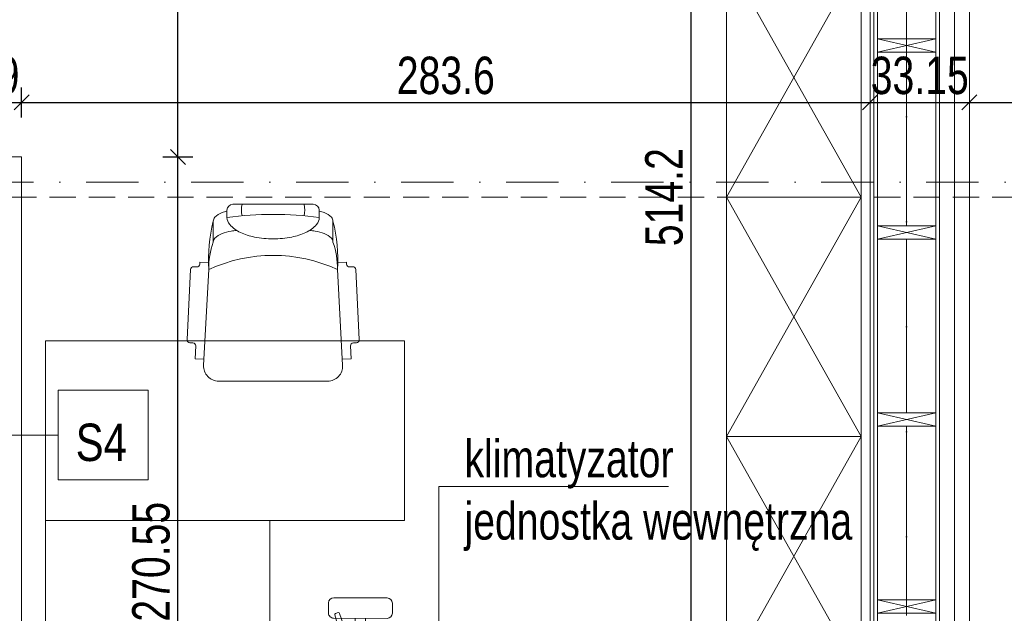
# Model space of a CAD drawing. Header units: inches. Extents: x 53031 to 98566, y -51777 to -15616.
# Tile 28 of 45: x 54247 to 54576, y -17093 to -16895. Entities that reach past the tile are written whole.
import ezdxf
from ezdxf.enums import TextEntityAlignment as Align

# ---------------------------------------------------------------- set-up
doc = ezdxf.new("R2010")
doc.units = ezdxf.units.IN
doc.header["$MEASUREMENT"] = 0
doc.linetypes.add('DASHDOT', pattern=[1, 0.5, -0.25, 0, -0.25])
doc.linetypes.add('HIDDEN', pattern=[0.375, 0.25, -0.125])
doc.layers.get('0').update_dxf_attribs({"lineweight": 0})
doc.layers.get('Defpoints').update_dxf_attribs({"lineweight": 0})
for name, color, linetype, lineweight in [('13a-opisy przekrój', 63, 'Continuous', 5), ('p-- ocieplenie-w.zew', 77, 'Continuous', 0), ('p--dach', 2, 'Continuous', 30), ('p--konst-słupy', 3, 'Continuous', 0), ('p--meble wyp.', 104, 'Continuous', 0), ('p--ocieplenie w.wew.', 53, 'Continuous', 0), ('p--opisy dodatkowe', 62, 'Continuous', 0), ('p--osie konstr', 11, 'DASHDOT', 15), ('p--płyta GK', 2, 'Continuous', 0), ('p--wymiary-1-50', 5, 'Continuous', 0), ('p--ściana szkielet', 64, 'Continuous', 0)]:
    doc.layers.add(name, color=color, linetype=linetype, lineweight=lineweight)
doc.styles.add('1-50', font='arial.ttf', dxfattribs={"width": 0.75, "height": 12.5})
doc.styles.get("Standard").update_dxf_attribs({"font": 'arial.ttf', "width": 0.75})
doc.linetypes.add('BATTING', pattern='A,0.0001,-0.1,[134,ltypeshp.shx,S=0.1,R=0,X=-0.1,Y=0],-0.2,[134,ltypeshp.shx,S=0.1,R=180,X=0.1,Y=0],-0.1', length=0.4001)
doc.dimstyles.new('1-50', dxfattribs={"dimtxt": 12.5, "dimasz": 5, "dimexe": 5, "dimexo": 5, "dimgap": 0.09, "dimtad": 0, "dimdsep": 46, "dimtxsty": '1-50', "dimblk": 'OBLIQUE', "dimcen": 0.09, "dimadec": 0, "dimazin": 0, "dimtfac": 1, "dimtdec": 4, "dimtix": 1, "dimtmove": 2, "dimatfit": 3, "dimldrblk": 'OBLIQUE', "dimfxl": 5, "dimfxlon": 1, "dimtvp": 0.7, "dimtolj": 1, "dimtzin": 0, "dimarcsym": 0})

# ---------------------------------------------------------------- blocks, each defined once
blk = doc.blocks.new('sof11_r')
for p, q in [((20.87, 36.93), (20.93, 35.93)), ((45.17, 39.11), (21.82, 37.98)), ((46.23, 38.16), (46.28, 37.16)), ((51.6, 36.44), (47.33, 36.22)), ((51.6, 36.44), (51.76, 33.45)), ((19.98, 34.88), (19.38, 34.85)), ((19.38, 34.85), (19.53, 31.85)), ((53.8, 33.56), (21.8, 31.85)), ((12.61, 30.34), (5.61, 30.34)), ((59.07, -7.89), (59.07, 28.56)), ((0, 23.76), (0, -3.09)), ((2, 25.76), (4.37, 25.76)), ((2, -5.09), (4.37, -5.09)), ((12.61, -9.66), (5.61, -9.66)), ((19.38, -14.18), (19.53, -11.18)), ((53.8, -12.88), (21.8, -11.18)), ((51.6, -15.77), (51.76, -12.78)), ((19.98, -14.21), (19.38, -14.18)), ((20.87, -16.26), (20.93, -15.26)), ((51.6, -15.77), (47.33, -15.54)), ((45.17, -18.43), (21.82, -17.31)), ((46.23, -17.49), (46.28, -16.49))]:
    blk.add_line(p, q)
for points in [[(2.23, 25.76, -0.030204), (2.78, 27.41, -0.097163), (4.32, 29.79, -0.203453), (5.61, 30.34, -0.203453)], [(8.71, 22.55, -0.01879), (8.95, 24.41, -0.054131), (9.78, 27.41, -0.097163), (11.32, 29.79, -0.203453), (12.61, 30.34, -0.203453)], [(4.37, -5.09, 0.184283), (6.75, -4.18, 0.102242), (9.43, -0.57, 0.061197), (10.93, 4.08, 0.047488), (11.52, 10.34, 0.047488), (10.93, 16.59, 0.061197), (9.43, 21.24, 0.102242), (6.75, 24.85, 0.184283), (4.37, 25.76, 0.184283)], [(8.71, -1.88, 0.01879), (8.95, -3.74, 0.054131), (9.78, -6.74, 0.097163), (11.32, -9.12, 0.203453), (12.61, -9.66, 0.203453)], [(2.23, -5.09, 0.030204), (2.78, -6.74, 0.097163), (4.32, -9.12, 0.203453), (5.61, -9.66, 0.203453)]]:
    blk.add_lwpolyline(points, format="xyb")
for centre, radius, start, end in [((21.87, 36.99), 1, 93.0448, 183.0448), ((45.23, 38.11), 1, 3.0448, 93.0448), ((47.28, 37.21), 1, 183.0448, 273.0448), ((19.93, 35.88), 1, 273.0448, 3.0448), ((54.07, 28.56), 5, 0, 93.0448), ((18.77, -22.91), 54.85, 86.8308, 103.8805), ((21.41, 5.61), 26.24, 89.1562, 109.5996), ((68.33, 10.34), 51.27, 155.1826, 204.8174), ((2, 23.76), 2, 90, 180), ((122.88, 10.34), 119.5, 172.5855, 187.4145), ((1.91, 14.05), 6.89, 73.9141, 106.0859), ((1.91, 6.62), 6.89, 253.9141, 286.0859), ((2, -3.09), 2, 180, 270), ((18.77, 43.58), 54.85, 256.1195, 273.1692), ((21.41, 15.06), 26.24, 250.4004, 270.8438), ((54.07, -7.89), 5, 266.9552, 0), ((19.93, -15.21), 1, 356.9552, 86.9552), ((21.87, -16.31), 1, 176.9552, 266.9552), ((47.28, -16.54), 1, 86.9552, 176.9552), ((45.23, -17.44), 1, 266.9552, 356.9552)]:
    blk.add_arc(centre, radius, start, end)
blk = doc.blocks.new('krzesło obrotowe')
for p, q in [((-8.95, 23.07), (-8.94, 20.22)), ((7.39, 24.53), (-7.53, 24.49)), ((8.82, 20.27), (8.82, 23.12)), ((-0.66, 2.03), (5.74, 20.18)), ((7.11, 19.74), (1.72, 1.26)), ((6.18, 20.4), (6.88, 20.18)), ((-7.51, 18.81), (7.41, 18.85)), ((-1.47, 18.82), (-1.47, 17.39)), ((1.37, 18.83), (1.37, 17.4)), ((-17.49, 12.18), (-17.07, 12.78)), ((-2.13, -0.01), (-17.42, 11.69)), ((-16.58, 12.86), (-0.66, 2.03)), ((-19.48, 2.79), (-16.68, 2.79)), ((-19.49, 2.43), (-16.69, 2.44)), ((1.72, 1.26), (20.97, 0.78)), ((21.31, 0.43), (21.32, -0.3)), ((-19.48, -2.54), (-16.67, -2.53)), ((-17.36, -11.79), (-2.13, -0.01)), ((-0.65, -2.03), (-16.51, -12.96)), ((5.85, -20.15), (-0.65, -2.03)), ((20.97, -0.66), (1.73, -1.25)), ((1.73, -1.25), (7.22, -19.7)), ((-19.46, -2.9), (-16.67, -2.89)), ((-16.99, -12.87), (-17.42, -12.28)), ((-7.41, -18.85), (7.51, -18.81)), ((-1.37, -18.83), (-1.37, -17.4)), ((1.47, -18.82), (1.47, -17.39)), ((-8.82, -23.12), (-8.82, -20.27)), ((6.99, -20.14), (6.3, -20.37)), ((8.94, -20.22), (8.95, -23.07)), ((7.53, -24.49), (-7.39, -24.53))]:
    blk.add_line(p, q)
blk.add_circle((0, 0), 2.13)
for centre, radius, start, end in [((-7.53, 23.07), 1.42, 90.1621, 180.1621), ((7.4, 23.11), 1.42, 0.1621, 90.1621), ((-7.52, 20.23), 1.42, 180.1621, 270.1621), ((6.07, 20.06), 0.355, 72.1621, 160.5763), ((6.77, 19.84), 0.355, 343.748, 72.1621), ((7.4, 20.27), 1.42, 270.1621, 0.1621), ((37.88, 0.11), 60.97, 164.3717, 195.9526), ((-19.3, 15.49), 1.86, 0.1621, 146.0387), ((0.21, -73.23), 90.64, 81.0595, 99.2648), ((37.88, 0.11), 57.42, 164.4503, 195.874), ((163.51, 0.46), 180.21, 175.6008, 184.7235), ((-14.04, 14.12), 2.13, 99.2648, 175.6008), ((13.96, 14.2), 2.13, 4.7235, 81.0595), ((-163.51, -0.46), 180.21, 355.6008, 4.7235), ((-17.21, 11.98), 0.355, 144.1621, 232.5763), ((-16.78, 12.57), 0.355, 55.748, 144.1621), ((20.96, 0.42), 0.355, 0.1621, 88.5763), ((20.96, -0.31), 0.355, 271.748, 0.1621), ((-17.14, -12.07), 0.355, 127.748, 216.1621), ((-16.71, -12.66), 0.355, 216.1621, 304.5763), ((-19.21, -15.6), 1.86, 214.2856, 0.1621), ((-13.96, -14.2), 2.13, 184.7235, 261.0595), ((-0.21, 73.23), 90.64, 261.0595, 279.2648), ((14.04, -14.12), 2.13, 279.2648, 355.6008), ((-7.4, -20.27), 1.42, 90.1621, 180.1621), ((7.52, -20.23), 1.42, 0.1621, 90.1621), ((6.19, -20.03), 0.355, 199.748, 288.1621), ((6.88, -19.8), 0.355, 288.1621, 16.5763), ((-7.4, -23.11), 1.42, 180.1621, 270.1621), ((7.53, -23.07), 1.42, 270.1621, 0.1621)]:
    blk.add_arc(centre, radius, start, end)
blk = doc.blocks.new('_OBLIQUE')
at = {"color": 0, "linetype": 'ByBlock', "lineweight": -2}
for p, q in [((-0.5, -0.5), (0.5, 0.5)), ((0, 0), (0, 0))]:
    blk.add_line(p, q, dxfattribs=at)
blk = doc.blocks.new('*D768')
at = {"layer": 'Defpoints', "color": 0}
for p in [(54564.58, -16663.67), (54742.02, -16663.67), (54564.58, -17244.17)]:
    blk.add_point(p, dxfattribs=at)
at = {"layer": 'p--wymiary-1-50', "color": 0, "lineweight": -2}
for p, q in [((54737.02, -16663.67), (54747.02, -16663.67)), ((54742.02, -17244.17), (54742.02, -16663.67)), ((54737.02, -17244.17), (54747.02, -17244.17))]:
    blk.add_line(p, q, dxfattribs=at)
at = {"layer": 'p--wymiary-1-50', "color": 0, "lineweight": -2, "xscale": 5, "yscale": 5, "zscale": 5}
for p, rotation in [((54742.02, -16663.67), 90), ((54742.02, -17244.17), 270)]:
    blk.add_blockref('_OBLIQUE', p, dxfattribs=dict(at, rotation=rotation))
at = {"layer": 'p--wymiary-1-50', "color": 0, "insert": (54733.09, -16953.92), "char_height": 12.5, "attachment_point": 5, "rotation": 90, "style": '1-50'}
blk.add_mtext('\\A1;580.5', dxfattribs=at)
blk = doc.blocks.new('*D912')
at = {"layer": 'Defpoints', "color": 0}
for p in [(54247.83, -16940.47), (54300.08, -16940.47), (54247.83, -17211.02)]:
    blk.add_point(p, dxfattribs=at)
at = {"layer": 'p--wymiary-1-50', "color": 0, "lineweight": -2}
for p, q in [((54295.08, -16940.47), (54305.08, -16940.47)), ((54300.08, -17211.02), (54300.08, -16940.47)), ((54295.08, -17211.02), (54305.08, -17211.02))]:
    blk.add_line(p, q, dxfattribs=at)
at = {"layer": 'p--wymiary-1-50', "color": 0, "lineweight": -2, "xscale": 5, "yscale": 5, "zscale": 5}
for p, rotation in [((54300.08, -16940.47), 90), ((54300.08, -17211.02), 270)]:
    blk.add_blockref('_OBLIQUE', p, dxfattribs=dict(at, rotation=rotation))
at = {"layer": 'p--wymiary-1-50', "color": 0, "insert": (54291.15, -17075.75), "char_height": 12.5, "attachment_point": 5, "rotation": 90, "style": '1-50'}
blk.add_mtext('\\A1;270.55', dxfattribs=at)
blk = doc.blocks.new('*D913')
at = {"layer": 'Defpoints', "color": 0}
for p in [(54247.83, -16696.82), (54300.08, -16696.82), (54247.83, -16940.47)]:
    blk.add_point(p, dxfattribs=at)
at = {"layer": 'p--wymiary-1-50', "color": 0, "lineweight": -2}
for p, q in [((54295.08, -16696.82), (54305.08, -16696.82)), ((54300.08, -16940.47), (54300.08, -16696.82)), ((54295.08, -16940.47), (54305.08, -16940.47))]:
    blk.add_line(p, q, dxfattribs=at)
at = {"layer": 'p--wymiary-1-50', "color": 0, "lineweight": -2, "xscale": 5, "yscale": 5, "zscale": 5}
for p, rotation in [((54300.08, -16696.82), 90), ((54300.08, -16940.47), 270)]:
    blk.add_blockref('_OBLIQUE', p, dxfattribs=dict(at, rotation=rotation))
at = {"layer": 'p--wymiary-1-50', "color": 0, "insert": (54291.15, -16818.65), "char_height": 12.5, "attachment_point": 5, "rotation": 90, "style": '1-50'}
blk.add_mtext('\\A1;243.65', dxfattribs=at)
blk = doc.blocks.new('*D1022')
at = {"layer": 'Defpoints', "color": 0}
for p in [(54247.83, -16922.24), (54220.93, -16940.47), (54247.83, -16940.47)]:
    blk.add_point(p, dxfattribs=at)
at = {"layer": 'p--wymiary-1-50', "color": 0, "lineweight": -2}
for p, q in [((54220.93, -16927.24), (54220.93, -16917.24)), ((54247.83, -16927.24), (54247.83, -16917.24)), ((54220.93, -16922.24), (54247.83, -16922.24))]:
    blk.add_line(p, q, dxfattribs=at)
at = {"layer": 'p--wymiary-1-50', "color": 0, "lineweight": -2, "xscale": 5, "yscale": 5, "zscale": 5, "rotation": 180}
blk.add_blockref('_OBLIQUE', (54220.93, -16922.24), dxfattribs=at)
at = {"layer": 'p--wymiary-1-50', "color": 0, "lineweight": -2, "xscale": 5, "yscale": 5, "zscale": 5}
blk.add_blockref('_OBLIQUE', (54247.83, -16922.24), dxfattribs=at)
at = {"layer": 'p--wymiary-1-50', "color": 0, "insert": (54234.38, -16913.31), "char_height": 12.5, "attachment_point": 5, "style": '1-50'}
blk.add_mtext('\\A1;26.9', dxfattribs=at)
blk = doc.blocks.new('*D1023')
at = {"layer": 'Defpoints', "color": 0}
for p in [(54531.43, -16922.24), (54531.43, -16922.24), (54247.83, -16940.47)]:
    blk.add_point(p, dxfattribs=at)
at = {"layer": 'p--wymiary-1-50', "color": 0, "lineweight": -2}
for p, q in [((54247.83, -16927.24), (54247.83, -16917.24)), ((54531.43, -16917.24), (54531.43, -16917.24)), ((54247.83, -16922.24), (54531.43, -16922.24))]:
    blk.add_line(p, q, dxfattribs=at)
at = {"layer": 'p--wymiary-1-50', "color": 0, "lineweight": -2, "xscale": 5, "yscale": 5, "zscale": 5, "rotation": 180}
blk.add_blockref('_OBLIQUE', (54247.83, -16922.24), dxfattribs=at)
at = {"layer": 'p--wymiary-1-50', "color": 0, "lineweight": -2, "xscale": 5, "yscale": 5, "zscale": 5}
blk.add_blockref('_OBLIQUE', (54531.43, -16922.24), dxfattribs=at)
at = {"layer": 'p--wymiary-1-50', "color": 0, "insert": (54389.63, -16913.31), "char_height": 12.5, "attachment_point": 5, "style": '1-50'}
blk.add_mtext('\\A1;283.6', dxfattribs=at)
blk = doc.blocks.new('*D1024')
at = {"layer": 'Defpoints', "color": 0}
for p in [(54531.43, -16922.24), (54564.58, -16922.24), (54564.58, -16922.24)]:
    blk.add_point(p, dxfattribs=at)
at = {"layer": 'p--wymiary-1-50', "color": 0, "lineweight": -2}
for p, q in [((54531.43, -16917.24), (54531.43, -16917.24)), ((54564.58, -16917.24), (54564.58, -16917.24)), ((54531.43, -16922.24), (54564.58, -16922.24))]:
    blk.add_line(p, q, dxfattribs=at)
at = {"layer": 'p--wymiary-1-50', "color": 0, "lineweight": -2, "xscale": 5, "yscale": 5, "zscale": 5, "rotation": 180}
blk.add_blockref('_OBLIQUE', (54531.43, -16922.24), dxfattribs=at)
at = {"layer": 'p--wymiary-1-50', "color": 0, "lineweight": -2, "xscale": 5, "yscale": 5, "zscale": 5}
blk.add_blockref('_OBLIQUE', (54564.58, -16922.24), dxfattribs=at)
at = {"layer": 'p--wymiary-1-50', "color": 0, "insert": (54548.01, -16913.31), "char_height": 12.5, "attachment_point": 5, "style": '1-50'}
blk.add_mtext('\\A1;33.15', dxfattribs=at)
blk = doc.blocks.new('*D1025')
at = {"layer": 'Defpoints', "color": 0}
for p in [(54564.58, -16922.24), (54608.58, -16922.24), (54608.58, -16922.24)]:
    blk.add_point(p, dxfattribs=at)
at = {"layer": 'p--wymiary-1-50', "color": 0, "lineweight": -2}
for p, q in [((54564.58, -16917.24), (54564.58, -16917.24)), ((54608.58, -16917.24), (54608.58, -16917.24)), ((54564.58, -16922.24), (54608.58, -16922.24))]:
    blk.add_line(p, q, dxfattribs=at)
at = {"layer": 'p--wymiary-1-50', "color": 0, "lineweight": -2, "xscale": 5, "yscale": 5, "zscale": 5, "rotation": 180}
blk.add_blockref('_OBLIQUE', (54564.58, -16922.24), dxfattribs=at)
at = {"layer": 'p--wymiary-1-50', "color": 0, "lineweight": -2, "xscale": 5, "yscale": 5, "zscale": 5}
blk.add_blockref('_OBLIQUE', (54608.58, -16922.24), dxfattribs=at)
at = {"layer": 'p--wymiary-1-50', "color": 0, "insert": (54586.58, -16913.49), "char_height": 12.5, "attachment_point": 5, "style": '1-50'}
blk.add_mtext('\\A1;44', dxfattribs=at)
blk = doc.blocks.new('*D1292')
at = {"layer": 'Defpoints', "color": 0}
for p in [(54531.43, -16696.82), (54471.53, -17211.02), (54531.43, -17211.02)]:
    blk.add_point(p, dxfattribs=at)
at = {"layer": 'p--wymiary-1-50', "color": 0, "lineweight": -2}
for p, q in [((54476.53, -16696.82), (54466.53, -16696.82)), ((54471.53, -16696.82), (54471.53, -17211.02)), ((54476.53, -17211.02), (54466.53, -17211.02))]:
    blk.add_line(p, q, dxfattribs=at)
at = {"layer": 'p--wymiary-1-50', "color": 0, "lineweight": -2, "xscale": 5, "yscale": 5, "zscale": 5}
for p, rotation in [((54471.53, -16696.82), 90), ((54471.53, -17211.02), 270)]:
    blk.add_blockref('_OBLIQUE', p, dxfattribs=dict(at, rotation=rotation))
at = {"layer": 'p--wymiary-1-50', "color": 0, "insert": (54462.59, -16953.92), "char_height": 12.5, "attachment_point": 5, "rotation": 90, "style": '1-50'}
blk.add_mtext('\\A1;514.2', dxfattribs=at)
blk = doc.blocks.new('ukł.słupów-1K')
for p, q in [((940.6, 332), (960.1, 327.5)), ((940.6, 327.5), (960.1, 332)), ((940.6, 269.5), (960.1, 265)), ((940.6, 265), (960.1, 269.5)), ((940.6, 207), (960.1, 202.5)), ((940.6, 202.5), (960.1, 207)), ((940.6, 144.5), (960.1, 140)), ((940.6, 140), (960.1, 144.5))]:
    blk.add_line(p, q)
for points in [[(940.6, 327.5), (960.1, 327.5), (960.1, 332), (940.6, 332)], [(940.6, 265), (960.1, 265), (960.1, 269.5), (940.6, 269.5)], [(940.6, 202.5), (960.1, 202.5), (960.1, 207), (940.6, 207)], [(940.6, 140), (960.1, 140), (960.1, 144.5), (940.6, 144.5)]]:
    blk.add_lwpolyline(points, close=True)

msp = doc.modelspace()

# ---------------------------------------------------------------- linework, layer by layer
at = {"layer": '13a-opisy przekrój', "lineweight": 9}
msp.add_line((54260.102, -17033.418), (54228.049, -17033.418), dxfattribs=at)
msp.add_lwpolyline([(54290.102, -17048.418), (54260.102, -17048.418), (54260.102, -17018.418), (54290.102, -17018.418)], close=True, dxfattribs=at)
at = {"layer": 'p-- ocieplenie-w.zew', "linetype": 'BATTING', "ltscale": 10}
msp.add_line((54559.585, -17239.249), (54559.585, -16668.675), dxfattribs=at)
at = {"layer": 'p--dach', "color": 6, "linetype": 'HIDDEN', "lineweight": 20, "ltscale": 35}
msp.add_line((54633.445, -16953.925), (53513.225, -16953.925), dxfattribs=at)
at = {"layer": 'p--meble wyp.', "linetype": 'Continuous', "lineweight": 5}
for p, q in [((54483.435, -16873.925), (54528.435, -16953.925)), ((54528.435, -16873.925), (54483.435, -16953.925)), ((54483.435, -16953.925), (54528.435, -17033.925)), ((54528.435, -16953.925), (54483.435, -17033.925)), ((54483.435, -17033.925), (54528.435, -17113.925)), ((54528.435, -17033.925), (54483.435, -17113.925))]:
    msp.add_line(p, q, dxfattribs=at)
for points in [[(54528.435, -16953.925), (54483.435, -16953.925), (54483.435, -16873.925), (54528.435, -16873.925)], [(54528.435, -17033.925), (54483.435, -17033.925), (54483.435, -16953.925), (54528.435, -16953.925)], [(54255.821, -17061.938), (54375.821, -17061.938), (54375.821, -17001.938), (54255.821, -17001.938)], [(54528.435, -17113.925), (54483.435, -17113.925), (54483.435, -17033.925), (54528.435, -17033.925)], [(54330.821, -17201.938), (54255.821, -17201.938), (54255.821, -17061.938), (54330.821, -17061.938)]]:
    msp.add_lwpolyline(points, close=True, dxfattribs=at)
at = {"layer": 'p--ocieplenie w.wew.', "linetype": 'BATTING', "ltscale": 19.5}
for p, q in [((54543.635, -16842.975), (54543.635, -16900.975)), ((54543.635, -16905.475), (54543.635, -16963.475)), ((54543.635, -16967.975), (54543.635, -17025.975)), ((54543.635, -17030.475), (54543.635, -17088.475))]:
    msp.add_line(p, q, dxfattribs=at)
at = {"layer": 'p--opisy dodatkowe'}
msp.add_lwpolyline([(54464.016, -17050.656), (54387.256, -17050.656), (54387.256, -17196.621)], dxfattribs=at)
at = {"layer": 'p--osie konstr', "linetype": 'DASHDOT', "ltscale": 35}
for p, q in [((54543.635, -17269.175), (54543.635, -16594.815)), ((54637.883, -16948.925), (53553.691, -16948.925))]:
    msp.add_line(p, q, dxfattribs=at)
at = {"layer": 'p--płyta GK', "ltscale": 35}
for p, q in [((54532.685, -17212.275), (54532.685, -16695.575)), ((54531.435, -17211.025), (54531.435, -16696.825)), ((54247.835, -16940.475), (54220.935, -16940.475)), ((54247.835, -17211.025), (54247.835, -16940.475))]:
    msp.add_line(p, q, dxfattribs=at)
at = {"layer": 'p--ściana szkielet', "ltscale": 35}
for p, q in [((54564.585, -17244.175), (54564.585, -16663.675)), ((54533.885, -17232.975), (54533.885, -16674.875)), ((54553.385, -17232.975), (54553.385, -16674.875)), ((54554.585, -17234.175), (54554.585, -16673.675))]:
    msp.add_line(p, q, dxfattribs=at)

# ---------------------------------------------------------------- block references
at = {"layer": 'p--konst-słupy'}
msp.add_blockref('ukł.słupów-1K', (53593.285, -17232.975), dxfattribs=at)
at = {"layer": 'p--meble wyp.', "linetype": 'Continuous', "lineweight": 5, "rotation": 270.0000000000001}
msp.add_blockref('sof11_r', (54321.573, -16956.308), dxfattribs=at)
at = {"layer": 'p--meble wyp.', "linetype": 'Continuous', "lineweight": 5, "xscale": -1.2, "yscale": 1.2, "zscale": 1.2}
msp.add_blockref('krzesło obrotowe', (54361.02, -17117.227), dxfattribs=at)

# ---------------------------------------------------------------- texts
at = {"layer": '13a-opisy przekrój', "lineweight": 9, "width": 0.8}
msp.add_text('S4', height=12.5, dxfattribs=at).set_placement((54274.471, -17029.586), align=Align.TOP_CENTER)
at = {"layer": 'p--opisy dodatkowe', "insert": (54576.103, -17035.017), "char_height": 12.5, "width": 180.24309, "attachment_point": 3, "style": '1-50'}
msp.add_mtext('\\pxql;klimatyzator \\P\\pxql;jednostka wewnętrzna', dxfattribs=at)

# ---------------------------------------------------------------- dimensions: what is measured, and where the dimension line sits
at = {"layer": 'p--wymiary-1-50'}
for base, p1, p2, picture, middle in [((54742.02, -16663.675), (54564.585, -17244.175), (54564.585, -16663.675), '*D768', (54733.086, -16953.925)), ((54300.08, -16696.825), (54247.835, -16940.475), (54247.835, -16696.825), '*D913', (54291.146, -16818.65)), ((54300.08, -16940.475), (54247.835, -17211.025), (54247.835, -16940.475), '*D912', (54291.146, -17075.75))]:
    dim = msp.add_linear_dim(base=base, p1=p1, p2=p2, angle=90, dimstyle='1-50', dxfattribs=at)
    dim.commit()
    dim.dimension.update_dxf_attribs({"geometry": picture, "text_midpoint": middle})
dim = msp.add_linear_dim(base=(54471.527, -17211.025), p1=(54531.435, -16696.825), p2=(54531.435, -17211.025), angle=90, dimstyle='1-50', override={"dimtxt": 12.5}, dxfattribs=at)
dim.commit()
dim.dimension.update_dxf_attribs({"geometry": '*D1292', "text_midpoint": (54462.593, -16953.925)})
for base, p1, p2, picture, middle in [((54247.835, -16922.244), (54220.935, -16940.475), (54247.835, -16940.475), '*D1022', (54234.385, -16913.31)), ((54531.435, -16922.244), (54247.835, -16940.475), (54531.435, -16922.244), '*D1023', (54389.635, -16913.31)), ((54564.585, -16922.244), (54531.435, -16922.244), (54564.585, -16922.244), '*D1024', (54548.01, -16913.31)), ((54608.585, -16922.244), (54564.585, -16922.244), (54608.585, -16922.244), '*D1025', (54586.585, -16913.494))]:
    dim = msp.add_linear_dim(base=base, p1=p1, p2=p2, dimstyle='1-50', dxfattribs=at)
    dim.commit()
    dim.dimension.update_dxf_attribs({"geometry": picture, "text_midpoint": middle})

doc.saveas('drawing.dxf')
